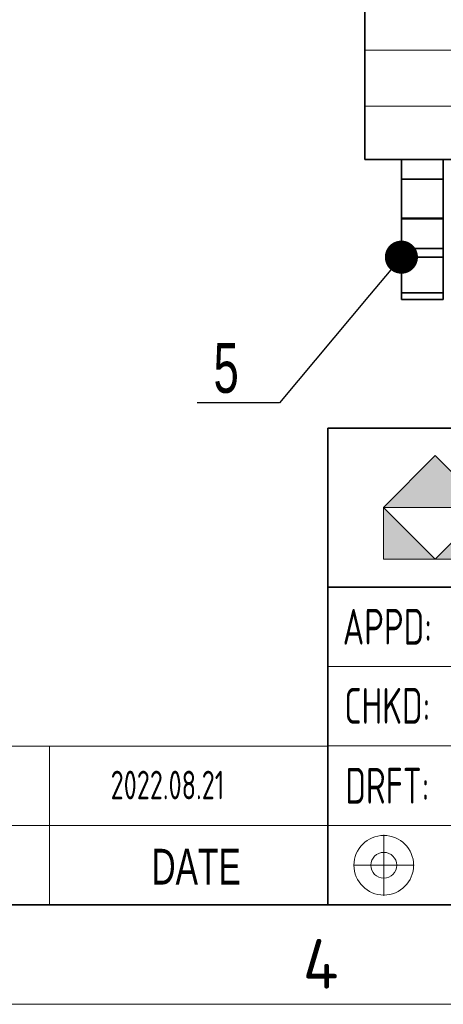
# Model space of a CAD drawing. Header units: millimetres. Extents: x 6 to 292, y 5 to 204.
# Tile 6 of 21: x 152 to 173, y 5 to 55. Entities that reach past the tile are written whole.
import ezdxf
from ezdxf import colors
from ezdxf.entities.mleader import LeaderData, LeaderLine
from ezdxf.enums import TextEntityAlignment as Align
from ezdxf.lldxf.tags import DXFTag
from ezdxf.math import Vec2, Vec3

# ---------------------------------------------------------------- set-up
doc = ezdxf.new("R2010")
doc.units = ezdxf.units.MM
for name, color, linetype in [('Default', 7, 'Continuous'), ('TEXT', 7, 'Continuous'), ('中心线层', 7, 'Continuous'), ('可见', 7, 'Continuous'), ('图层1', 7, 'Continuous'), ('图框', 7, 'Continuous'), ('尺寸层', 7, 'Continuous'), ('相切', 7, 'Continuous'), ('细实线', 7, 'Continuous'), ('轮廓线', 7, 'Continuous'), ('阴影线', 7, 'Continuous')]:
    doc.layers.add(name, color=color, linetype=linetype)
doc.styles.add('SEACAD_Solid_Edge_ANSI', font='seans.ttf')
tags = doc.linetypes.add('CENTER2', pattern=[28.575, 19.05, -3.175, 3.175, -3.175]).pattern_tags.tags
tags[10:11] = [DXFTag(74, 4), DXFTag(75, 0), DXFTag(340, '0'), DXFTag(46, 0.0), DXFTag(50, 0.0), DXFTag(44, 0.0), DXFTag(45, 0.0)]
tags[8:9] = [DXFTag(74, 4), DXFTag(75, 0), DXFTag(340, '0'), DXFTag(46, 0.0), DXFTag(50, 0.0), DXFTag(44, 0.0), DXFTag(45, 0.0)]
tags[6:7] = [DXFTag(74, 4), DXFTag(75, 0), DXFTag(340, '0'), DXFTag(46, 0.0), DXFTag(50, 0.0), DXFTag(44, 0.0), DXFTag(45, 0.0)]
tags[4:5] = [DXFTag(74, 4), DXFTag(75, 0), DXFTag(340, '0'), DXFTag(46, 0.0), DXFTag(50, 0.0), DXFTag(44, 0.0), DXFTag(45, 0.0)]

# ---------------------------------------------------------------- blocks, each defined once
blk = doc.blocks.new('_DOT')
at = {"color": 0}
blk.add_line((0, 0), (-1, 0), dxfattribs=at)
at = {"color": 0, "const_width": 0.333}
blk.add_lwpolyline([(-0.1665, 0, 1), (0.1665, 0, 1)], format="xyb", close=True, dxfattribs=at)
blk = doc.blocks.new('SE5')
at = {"layer": '可见', "color": 7, "linetype": 'Continuous', "lineweight": 35}
for p, q in [((168.873, 91.239), (168.873, 53.01)), ((168.873, 53.01), (168.873, 50.191)), ((168.873, 50.191), (168.873, 47.507)), ((168.873, 47.507), (170.523, 47.508)), ((168.873, 47.507), (170.523, 47.506)), ((178.873, 47.508), (170.523, 47.508)), ((170.703, 47.508), (170.703, 46.524)), ((172.803, 47.508), (172.803, 46.524)), ((170.703, 46.524), (170.703, 44.569)), ((170.703, 46.524), (172.803, 46.524)), ((172.803, 46.524), (172.803, 44.569)), ((170.703, 44.526), (170.703, 44.569)), ((172.803, 44.569), (170.703, 44.569)), ((170.703, 43.037), (170.703, 44.526)), ((172.803, 44.526), (170.703, 44.526)), ((172.803, 44.569), (172.803, 44.526)), ((172.803, 44.526), (172.803, 43.037)), ((170.703, 42.599), (170.703, 43.037)), ((172.803, 43.037), (170.703, 43.037)), ((172.803, 43.037), (172.803, 42.599)), ((170.703, 42.599), (170.703, 40.797)), ((172.803, 42.599), (170.703, 42.599)), ((172.803, 42.599), (172.803, 40.797)), ((172.803, 40.797), (170.703, 40.797)), ((170.703, 40.797), (170.703, 40.473)), ((172.803, 40.473), (172.803, 40.797)), ((170.703, 40.473), (172.803, 40.473))]:
    blk.add_line(p, q, dxfattribs=at)
at = {"layer": '相切', "color": 7, "linetype": 'Continuous', "lineweight": 13}
for p, q in [((178.873, 53.01), (168.873, 53.01)), ((168.873, 50.191), (178.873, 50.191))]:
    blk.add_line(p, q, dxfattribs=at)
blk = doc.blocks.new('SE9')
at = {"layer": '细实线', "color": 7, "linetype": 'Continuous', "lineweight": 13}
for p, q in [((153.001, 17.997), (153.001, 13.997)), ((65.001, 13.997), (167.001, 13.997)), ((153.001, 13.997), (153.001, 9.997))]:
    blk.add_line(p, q, dxfattribs=at)
blk.add_lwpolyline([(65.001, 9.997), (65.001, 17.997), (167.001, 17.997), (167.001, 9.997), (65.001, 9.997)], dxfattribs=at)
at = {"layer": '细实线', "color": 7, "linetype": 'Continuous', "lineweight": 5, "style": 'SEACAD_Solid_Edge_ANSI', "width": 0.7}
blk.add_text('DATE', height=1.8, dxfattribs=at).set_placement((158.134, 12.827), align=Align.TOP_LEFT)
blk = doc.blocks.new('A4-drawing_frame')
at = {"layer": '细实线', "color": 7, "linetype": 'Continuous', "lineweight": 13}
blk.add_line((-286.5, 0), (0, 0), dxfattribs=at)
at = {"layer": '轮廓线', "color": 7, "linetype": 'Continuous', "lineweight": 35}
blk.add_line((-282, 5), (-5, 5), dxfattribs=at)
at = {"layer": 'TEXT', "insert": (-126.254, 0.786), "char_height": 2.5, "width": 1.88357, "attachment_point": 7}
blk.add_mtext('{\\fSolid Edge ANSI|b0||i0||c0|p34;\\C7;\\H2.5;\\W1.;4}', dxfattribs=at)
blk = doc.blocks.new('DEGSON-LOGO')
at = {"layer": '阴影线', "linetype": 'Continuous', "lineweight": 5}
for points in [[(5.211, 2.607), (2.606, 5.211), (0, 2.607), (0.01, 2.597), (5.202, 2.597)], [(0, 2.597), (0, 0), (2.603, 0), (2.606, 0.003), (0.01, 2.597)], [(2.603, 0), (5.211, 0), (5.211, 2.597), (5.202, 2.597)]]:
    blk.add_hatch(color=7, dxfattribs=at).paths.add_polyline_path(points)
at = {"layer": '中心线层', "color": 7, "linetype": 'Continuous', "lineweight": 13}
for p, q in [((2.606, 5.211), (0, 2.607)), ((5.211, 2.607), (2.606, 5.211)), ((0, 2.607), (2.606, 0.003)), ((0, 0), (0, 2.597)), ((0, 2.597), (5.211, 2.597)), ((2.603, 0), (5.211, 2.607)), ((5.211, 0), (0, 0))]:
    blk.add_line(p, q, dxfattribs=at)
at = {"layer": '图层1', "color": 7, "linetype": 'Continuous', "lineweight": 13}
for p, q in [((2.606, 5.211), (0, 2.607)), ((5.211, 2.607), (2.606, 5.211)), ((0, 2.607), (0.01, 2.597)), ((0.01, 2.597), (0, 2.597)), ((0, 2.597), (0, 0)), ((0.01, 2.597), (5.202, 2.597)), ((2.606, 0.003), (0.01, 2.597)), ((5.202, 2.597), (2.603, 0)), ((0, 0), (2.603, 0)), ((2.603, 0), (2.606, 0.003)), ((2.603, 0), (5.211, 0))]:
    blk.add_line(p, q, dxfattribs=at)

msp = doc.modelspace()

# ---------------------------------------------------------------- linework, layer by layer
at = {"layer": 'TEXT', "color": 7, "linetype": 'Continuous', "lineweight": 13}
msp.add_circle((169.8179, 11.9979), 0.65, dxfattribs=at)
at = {"layer": '中心线层', "color": 7, "linetype": 'CENTER2', "lineweight": 13}
for p, q in [((169.8179, 13.5291), (169.8179, 10.4668)), ((168.2868, 11.9979), (171.3491, 11.9979))]:
    msp.add_line(p, q, dxfattribs=at)
at = {"layer": '细实线', "color": 7, "linetype": 'Continuous', "lineweight": 13}
for p, q in [((195, 26), (167, 26)), ((195, 22), (167, 22)), ((195, 18), (167, 18)), ((195, 14), (167, 14))]:
    msp.add_line(p, q, dxfattribs=at)
msp.add_circle((169.8179, 11.9979), 1.5, dxfattribs=at)
at = {"layer": '轮廓线', "color": 7, "linetype": 'Continuous', "lineweight": 35}
for p, q in [((167, 34), (287, 34)), ((167, 10), (167, 34)), ((167, 26), (287, 26)), ((167, 10), (287, 10))]:
    msp.add_line(p, q, dxfattribs=at)

# ---------------------------------------------------------------- block references
at = {"layer": '图框', "color": 7}
msp.add_blockref('A4-drawing_frame', (292, 5), dxfattribs=at)
at = {"layer": '尺寸层'}
msp.add_blockref('SE5', (0, 0), dxfattribs=at)
at = {"layer": '细实线', "color": 7}
msp.add_blockref('DEGSON-LOGO', (169.7959, 27.4025), dxfattribs=at)
at = {"layer": '细实线'}
msp.add_blockref('SE9', (0, 0), dxfattribs=at)

# ---------------------------------------------------------------- texts
at = {"layer": 'TEXT', "char_height": 1.8, "width": 5.996792, "attachment_point": 5, "style": 'SEACAD_Solid_Edge_ANSI'}
for s, insert in [('{\\fSolid Edge ANSI|b0||i0||c0|p34;\\C7;\\H1.8;\\W0.7;APPD:}', (169.9984, 24)), ('{\\fSolid Edge ANSI|b0||i0||c0|p34;\\C7;\\H1.8;\\W0.7;CHKD:}', (169.9984, 20.0202)), ('{\\fSolid Edge ANSI|b0||i0||c0|p34;\\C7;\\H1.8;\\W0.7;DRFT:}', (169.9984, 15.9996))]:
    msp.add_mtext(s, dxfattribs=dict(at, insert=insert))

# ---------------------------------------------------------------- leaders
at = {"layer": 'Default', "color": 7, "linetype": 'Continuous', "lineweight": 13}
ml = msp.add_multileader_mtext('Standard', dxfattribs=at)
ml.set_content('{\\pxsm0.9;\\fSolid Edge ANSI|b0||i0||c0|p34;\\W0.7;2022.08.21\\P}', color=256)
ml.set_leader_properties()
ml.set_arrow_properties(name='DOT')
ml.build(insert=Vec2(0, 0))
ml.multileader.update_dxf_attribs({"leader_type": 0, "dogleg_length": 0, "arrow_head_size": 1.44})
ctx = ml.context
ctx.base_point, ctx.char_height, ctx.arrow_head_size, ctx.landing_gap_size = Vec3(153.8201, 16.0291), 1.44, 1.44, 0.504
ctx.text_align_type = 1
ctx.mtext.insert, ctx.mtext.alignment = Vec3(158.9409, 16.7556), 2
at = {"layer": '尺寸层', "color": 7, "linetype": 'Continuous', "lineweight": 13}
ml = msp.add_multileader_mtext('Standard', dxfattribs=at)
ml.set_content('{\\pxsm0.9;\\fArial Narrow|b0||i0||c0|p34;\\W0.8;5\\P}', color=256)
ml.set_leader_properties()
ml.set_arrow_properties(name='DOT')
ml.build(insert=Vec2(0, 0))
ml.multileader.update_dxf_attribs({"text_left_attachment_type": 5, "text_right_attachment_type": 5, "dogleg_length": 0.2256, "arrow_head_size": 2.5})
ctx = ml.context
ctx.base_point, ctx.char_height, ctx.arrow_head_size = Vec3(159.2551, 35.2747), 2.5, 2.5
ctx.left_attachment, ctx.right_attachment = 5, 5
notes = []
notes.append((ctx, [(0, (1, 1, 0), (164.5698, 35.2747), (-1, 0), 0.2256, [(0, [(170.703, 42.5993)], 0, [])])]))
ctx.mtext.insert = Vec3(161.2551, 38.2747)
for ctx, leaders in notes:
    for number, flags, end, landing, length, lines in leaders:
        leader = LeaderData()
        leader.index, (leader.has_last_leader_line, leader.has_dogleg_vector, leader.attachment_direction) = number, flags
        leader.last_leader_point, leader.dogleg_vector, leader.dogleg_length = Vec3(end), Vec3(landing), length
        for number, points, colour, breaks in lines:
            line = LeaderLine()
            line.index, line.vertices, line.color, line.breaks = number, Vec3.list(points), colors.encode_raw_color(colour), breaks
            leader.lines.append(line)
        ctx.leaders.append(leader)

doc.saveas('drawing.dxf')
